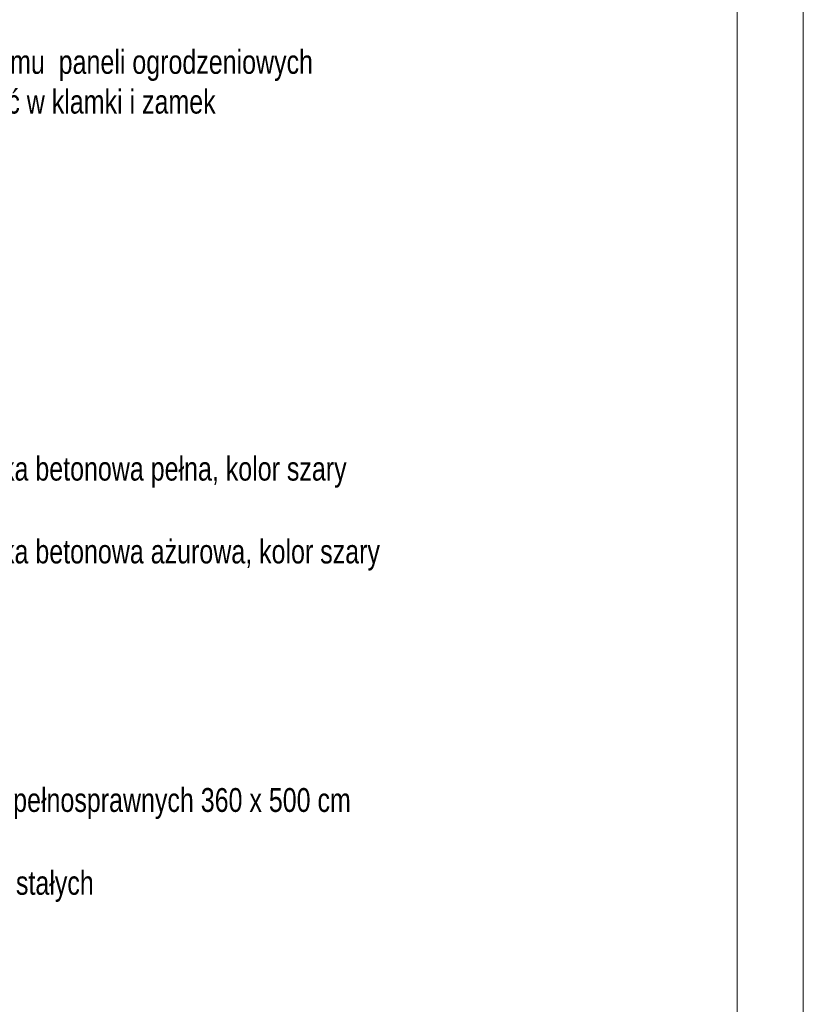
# Model space of a CAD drawing. Header units: inches. Extents: x 1156 to 71303, y -52654 to 51.
# Tile 127 of 151: x 64424 to 65607, y -44435 to -42950. Entities that reach past the tile are written whole.
import ezdxf

# ---------------------------------------------------------------- set-up
doc = ezdxf.new("R2010")
doc.units = ezdxf.units.IN
doc.header["$MEASUREMENT"] = 0
doc.layers.get('0').update_dxf_attribs({"lineweight": 0})
doc.layers.add('--opisy', color=7, linetype='Continuous', lineweight=0)
doc.styles.add('1-100', font='arial.ttf', dxfattribs={"width": 0.75, "height": 18})

msp = doc.modelspace()

# ---------------------------------------------------------------- linework, layer by layer
for points in [[(57206.706, -46027.805), (65606.706, -46027.805), (65606.706, -40087.805), (57206.706, -40087.805)], [(57606.706, -45927.805), (65506.706, -45927.805), (65506.706, -40187.805), (57606.706, -40187.805)]]:
    msp.add_lwpolyline(points, close=True)

# ---------------------------------------------------------------- texts
at = {"layer": '--opisy', "char_height": 36, "attachment_point": 1, "style": '1-100'}
for s, insert, width in [('OSŁONA ŚMIETNIKOWA na 4 pojemniki z systemu  paneli ogrodzeniowych\\Pfurtka systemowa o szer. 1,0 m, furtkę wyposażyć w klamki i zamek', (63592.499, -42995.34), 1629.71695), ('nawierzchnia utwardzona - kostka betonowa pełna, kolor szary', (63869.482, -43609.17), 1092.76856), ('nawierzchnia utwardzona - kostka betonowa ażurowa, kolor szary', (63869.482, -43734.17), 1179.60194), ('miejsce parkingowe dla osób niepełnosprawnych 360 x 500 cm', (63869.482, -44109.17), 1179.60194), ('miejsce gromadzenia odpadków stałych', (63869.482, -44234.17), 1179.60194)]:
    msp.add_mtext(s, dxfattribs=dict(at, insert=insert, width=width))

doc.saveas('drawing.dxf')
